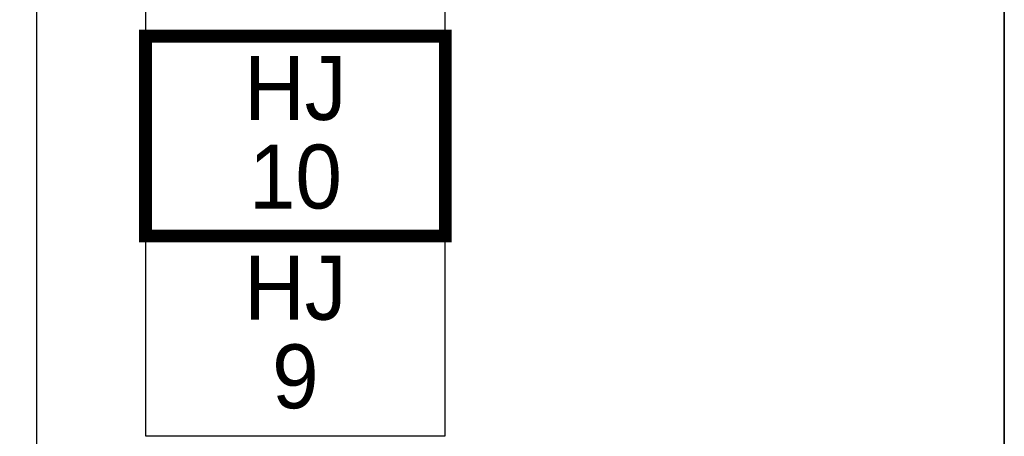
# Model space of a CAD drawing. Header units: metres. Extents: x 183400 to 184400, y 422200 to 427800.
# Tile 146 of 221: x 183923 to 184000, y 426115 to 426148. Entities that reach past the tile are written whole.
import ezdxf
from ezdxf.enums import TextEntityAlignment as Align

# ---------------------------------------------------------------- set-up
doc = ezdxf.new("R2010")
doc.units = ezdxf.units.M
doc.layers.add('일람표', color=7, linetype='Continuous')
doc.styles.add('CGS', font='Dotum.ttf')

msp = doc.modelspace()

# ---------------------------------------------------------------- linework, layer by layer
at = {"layer": '일람표'}
for points in [[(183400, 425800), (184000, 425800), (184000, 426200), (183400, 426200)], [(184000, 426109.794), (183924.375, 426109.794), (183924.375, 426200), (184000, 426200)]]:
    msp.add_lwpolyline(points, close=True, dxfattribs=at)
at = {"layer": '일람표', "linetype": 'Continuous', "flags": 128}
for points in [[(183932.875, 426146.585), (183956.312, 426146.585), (183956.312, 426162.21), (183932.875, 426162.21)], [(183932.875, 426115.335), (183956.312, 426115.335), (183956.312, 426130.96), (183932.875, 426130.96)]]:
    msp.add_lwpolyline(points, close=True, dxfattribs=at)
at = {"layer": '일람표', "linetype": 'Continuous', "const_width": 1, "flags": 128}
msp.add_lwpolyline([(183932.875, 426130.96), (183956.312, 426130.96), (183956.312, 426146.585), (183932.875, 426146.585)], close=True, dxfattribs=at)

# ---------------------------------------------------------------- texts
at = {"layer": '일람표', "linetype": 'Continuous', "style": 'CGS'}
for p in [(183944.594, 426142.534), (183944.594, 426126.909)]:
    msp.add_text('HJ', height=5, dxfattribs=at).set_placement(p, align=Align.MIDDLE_CENTER)
for s, p in [('10', (183944.594, 426133.109)), ('9', (183944.594, 426117.484))]:
    msp.add_text(s, height=5, dxfattribs=at).set_placement(p, align=Align.CENTER)

doc.saveas('drawing.dxf')
